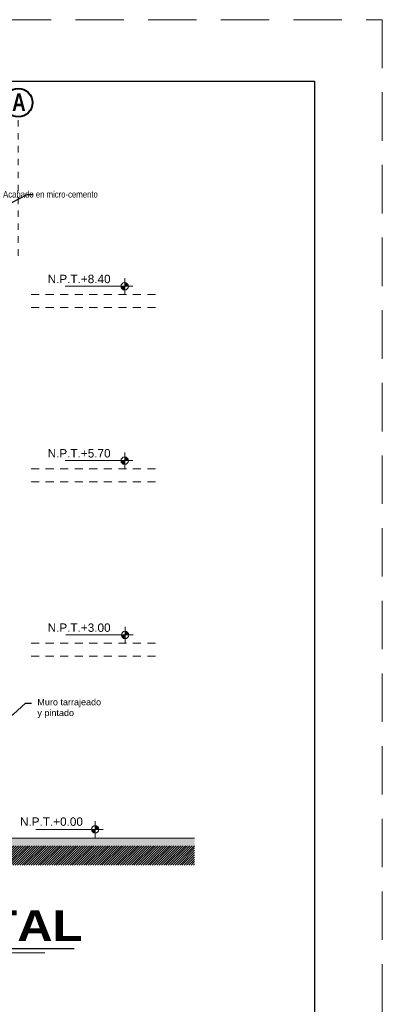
# Model space of a CAD drawing. Header units: metres. Extents: x -13 to 533, y -25 to 219.
# Tile 99 of 99: x 125.1 to 130.71, y 8.61 to 23.86. Entities that reach past the tile are written whole.
import ezdxf
from ezdxf import colors
from ezdxf.entities.mleader import LeaderData, LeaderLine
from ezdxf.enums import TextEntityAlignment as Align
from ezdxf.math import Vec2, Vec3

# ---------------------------------------------------------------- set-up
doc = ezdxf.new("R2010")
doc.units = ezdxf.units.M
for name, pattern in [('ACAD_ISO03W100', [30, 12, -18]), ('DASHDOT', [1, 0.5, -0.25, 0, -0.25]), ('DASHED2', [0.375, 0.25, -0.125]), ('HIDDEN', [0.375, 0.25, -0.125])]:
    doc.linetypes.add(name, pattern=pattern)
for name, color, linetype, lineweight in [('EJES', 251, 'Continuous', 20), ('NPT', 255, 'Continuous', 13), ('Pluma 0.2', 252, 'Continuous', 20), ('Proyecciones', 252, 'DASHED2', 13), ('TEXTO', 14, 'Continuous', 40), ('Textos', 7, 'Continuous', 0)]:
    doc.layers.add(name, color=color, linetype=linetype, lineweight=lineweight)
doc.layers.add('TEXTURAS', color=7, linetype='Continuous', lineweight=5, true_color=0x8a8a8a)
doc.styles.add('ARIAL BLACK', font='txt', dxfattribs={"height": 0.1})
doc.styles.add('ARIALREG', font='arial.ttf')
doc.styles.add('joe1', font='impact.ttf')
doc.styles.add('mar', font='swissel.ttf')

# ---------------------------------------------------------------- blocks, each defined once
blk = doc.blocks.new('nivel')
at = {"layer": 'NPT', "ltscale": 2}
h = blk.add_hatch(color=256, dxfattribs=at)
h.paths.add_polyline_path([(0, 0.039, 0.413106), (-0.039, 0), (0, 0)])
h.paths.add_polyline_path([(0.039, 0, 0.000946), (0.039, 0), (0, 0), (0, -0.04, 0.414214)])
for points in [[(-0.087, 0), (0.638, 0)], [(0, 0.088), (0, -0.088)]]:
    blk.add_lwpolyline(points, dxfattribs=at)
blk.add_circle((0, 0), 0.0394, dxfattribs=at)
blk = doc.blocks.new('A$C7ABB6997')
at = {"layer": 'EJES', "color": 250, "linetype": 'DASHDOT', "ltscale": 0.01}
blk.add_line((0.22, 0.6), (0.22, 2.75), dxfattribs=at)
at = {"layer": 'EJES', "color": 250, "lineweight": 40}
blk.add_circle((0.22, 2.97), 0.22, dxfattribs=at)

msp = doc.modelspace()

# ---------------------------------------------------------------- hatches: boundary and pattern name
at = {"layer": 'Pluma 0.2', "ltscale": 0.5}
h = msp.add_hatch(color=256, dxfattribs=at)
h.dxf.hatch_style = 1
h.paths.add_polyline_path([(116.807, 11.193), (127.811, 11.193), (127.811, 11.043), (116.807, 11.043)])
at = {"layer": 'TEXTURAS', "transparency": 33554503}
h = msp.add_hatch(dxfattribs=at)
h.set_pattern_fill('_USER', color=256, scale=0.025, angle=45, style=0, pattern_type=0)
h.set_pattern_definition([(45, (-327.779747, -77.95403), (-0.0176776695, 0.0176776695), [])])
h.paths.add_polyline_path([(116.858, 11.07), (127.81, 11.07), (127.81, 10.77), (116.858, 10.77)])

# ---------------------------------------------------------------- linework, layer by layer
at = {"layer": 'Pluma 0.2', "color": 0, "linetype": 'HIDDEN', "lineweight": 5, "ltscale": 3}
msp.add_lwpolyline([(87.715, -6.637), (87.715, 23.863), (130.715, 23.863), (130.715, -6.637)], close=True, dxfattribs=at)
at = {"layer": 'Pluma 0.2', "color": 0, "lineweight": 30, "ltscale": 0.5}
msp.add_lwpolyline([(88.665, 22.913), (129.665, 22.913), (129.665, -5.587), (88.665, -5.587)], close=True, dxfattribs=at)
at = {"layer": 'Pluma 0.2', "color": 0, "linetype": 'HIDDEN', "lineweight": 5, "ltscale": 0.5}
for points in [[(127.205, 19.608), (125.183, 19.608)], [(127.205, 19.408), (125.183, 19.408)], [(127.205, 16.908), (125.183, 16.908)], [(127.205, 16.708), (125.183, 16.708)], [(127.205, 14.208), (125.183, 14.208)], [(127.205, 14.008), (125.183, 14.008)]]:
    msp.add_lwpolyline(points, dxfattribs=at)
at = {"layer": 'Pluma 0.2', "color": 0, "ltscale": 0.5}
msp.add_lwpolyline([(116.811, 11.189), (127.811, 11.189)], dxfattribs=at)
at = {"layer": 'Pluma 0.2', "color": 0}
msp.add_lwpolyline([(118.731, 11.189), (125.331, 11.189)], dxfattribs=at)
at = {"layer": 'Textos', "color": 3, "lineweight": 30}
msp.add_line((117.969, 9.477), (125.947, 9.477), dxfattribs=at)
at = {"layer": 'Textos', "color": 0}
msp.add_line((117.969, 9.413), (125.49, 9.413), dxfattribs=at)

# ---------------------------------------------------------------- block references
at = {"layer": 'EJES', "ltscale": 0.5}
msp.add_blockref('A$C7ABB6997', (124.861, 19.608), dxfattribs=at)
at = {"layer": 'Proyecciones', "linetype": 'ACAD_ISO03W100', "ltscale": 0.005, "xscale": -1.439999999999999, "yscale": 1.439999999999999, "zscale": 1.439999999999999}
for p in [(126.728, 19.734, 0), (126.728, 17.034, 0), (126.734, 14.334, 0), (126.272, 11.324, 0)]:
    msp.add_blockref('nivel', p, dxfattribs=at)

# ---------------------------------------------------------------- texts
at = {"layer": 'EJES', "style": 'joe1'}
msp.add_text('A', height=0.269, rotation=359.9993, dxfattribs=at).set_placement((124.987, 22.451))
at = {"layer": 'TEXTO', "color": 7, "linetype": 'Continuous', "lineweight": 9, "style": 'mar'}
for s, p in [('N.P.T.+8.40', (125.536, 19.783)), ('N.P.T.+5.70', (125.536, 17.083)), ('N.P.T.+3.00', (125.536, 14.383)), ('N.P.T.+0.00', (125.108, 11.379))]:
    msp.add_text(s, height=0.13, dxfattribs=at).set_placement(p)
at = {"layer": 'Textos', "lineweight": -3, "style": 'ARIAL BLACK'}
msp.add_text('ELEVACION FRONTAL', height=0.47281, dxfattribs=at).set_placement((121.958, 9.595), align=Align.CENTER)

# ---------------------------------------------------------------- leaders
at = {"layer": 'Pluma 0.2'}
ml = msp.add_multileader_mtext('Standard', dxfattribs=at)
ml.set_content('Acabado en micro-cemento', color=256, style='ARIALREG')
ml.set_leader_properties(color=256)
ml.build(insert=Vec2(0, 0))
ml.multileader.update_dxf_attribs({"dogleg_length": 0.0927, "arrow_head_size": 0.08})
ctx = ml.context
ctx.base_point, ctx.char_height, ctx.arrow_head_size, ctx.landing_gap_size, ctx.plane_origin = Vec3(125.314, 21.158), 0.1, 0.08, 0.09, Vec3(126.979, 23.502)
ctx.text_align_type = 2
notes = []
notes.append((ctx, [(1, (1, 1, 0), (125.221, 21.158), (1, 0), 0.0927, [(0, [(124.79, 20.932)], 0, [])])]))
ctx.mtext.insert, ctx.mtext.width, ctx.mtext.alignment, ctx.mtext.flow_direction = Vec3(126.313, 21.209), 1.66107, 3, 5
ml = msp.add_multileader_mtext('Standard', dxfattribs=at)
ml.set_content('Muro tarrajeado \\Py pintado', color=256, style='ARIALREG')
ml.set_leader_properties(color=256)
ml.build(insert=Vec2(0, 0))
ml.multileader.update_dxf_attribs({"dogleg_length": 0.0927, "arrow_head_size": 0.08})
ctx = ml.context
ctx.base_point, ctx.char_height, ctx.arrow_head_size, ctx.landing_gap_size, ctx.plane_origin = Vec3(125.287, 13.28), 0.1, 0.08, 0.09, Vec3(126.953, 15.443)
notes.append((ctx, [(1, (1, 1, 0), (125.195, 13.28), (1, 0), 0.0927, [(0, [(124.946, 13.055)], 0, [])])]))
ctx.mtext.insert, ctx.mtext.width, ctx.mtext.flow_direction = Vec3(125.377, 13.345), 1.66107, 5
for ctx, leaders in notes:
    for number, flags, end, landing, length, lines in leaders:
        leader = LeaderData()
        leader.index, (leader.has_last_leader_line, leader.has_dogleg_vector, leader.attachment_direction) = number, flags
        leader.last_leader_point, leader.dogleg_vector, leader.dogleg_length = Vec3(end), Vec3(landing), length
        for number, points, colour, breaks in lines:
            line = LeaderLine()
            line.index, line.vertices, line.color, line.breaks = number, Vec3.list(points), colors.encode_raw_color(colour), breaks
            leader.lines.append(line)
        ctx.leaders.append(leader)

doc.saveas('drawing.dxf')
